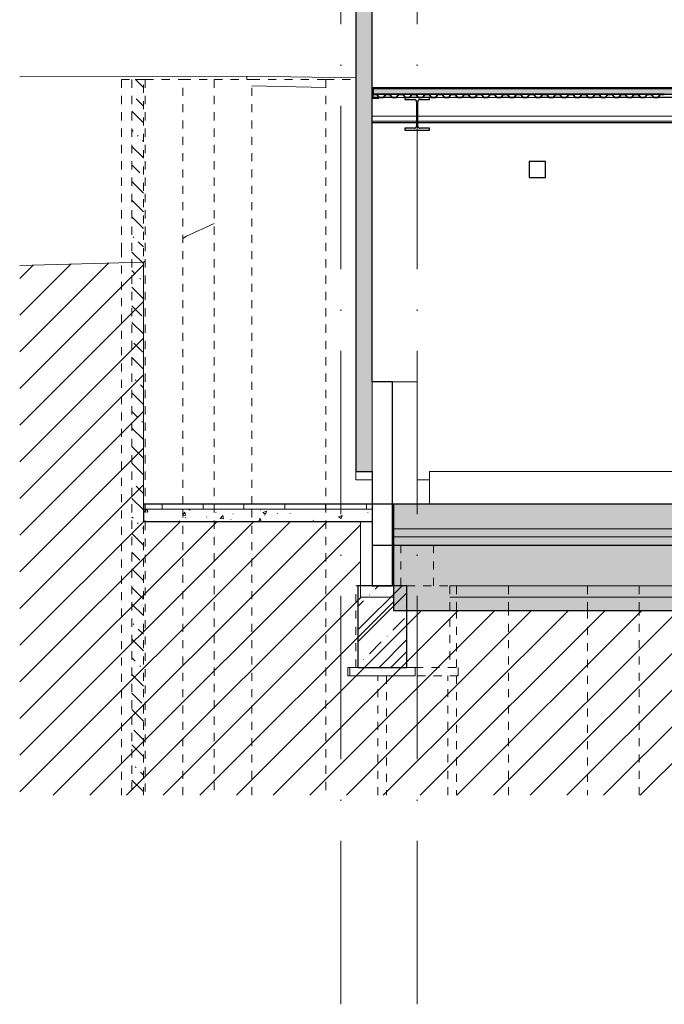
# Model space of a CAD drawing. Header units: millimetres. Extents: x 200776 to 378340, y -23587 to 19113.
# Tile 1 of 61: x 200776 to 208664, y -6123 to 5933. Entities that reach past the tile are written whole.
import ezdxf

# ---------------------------------------------------------------- set-up
doc = ezdxf.new("R2010")
doc.units = ezdxf.units.MM
for name, pattern in [('A_CARA_02_Čárkovaná', [200, 100, -100]), ('Čerchovaná 20mm', [3000, 2000, -500, 0, -500]), ('Čerchovaná 3mm', [500, 300, -100, 0, -100])]:
    doc.linetypes.add(name, pattern=pattern)
for name, color, linetype, lineweight in [('CA_NEVHRA1', 3, 'Čerchovaná 3mm', 13), ('CA_OSY', 5, 'Continuous', 9), ('CA_PODLAHA', 1, 'Continuous', 25), ('CA_PODLAHA25', 7, 'Continuous', 13), ('CA_POHHRA18', 9, 'Continuous', 9), ('CA_POHHRA25', 7, 'Continuous', 13), ('CA_REZY', 1, 'Continuous', 25), ('CA_SRAFY', 9, 'Continuous', 25), ('CA_ZAKLADY25', 7, 'Continuous', 13), ('CA_ZAKLADY5', 1, 'Continuous', 25), ('CA_ZARIZPRED', 8, 'Continuous', 13), ('Terénní útvar', 55, 'Continuous', 13), ('Vzor v řezu', 55, 'Continuous', 9)]:
    doc.layers.add(name, color=color, linetype=linetype, lineweight=lineweight)
pattern_1 = [(50, (248519.7, 1115), (728.7365, -63.756), [76.2, -838.2]), (355, (248519.7, 1115), (-140.972, 764.228), [60.96, -670.56]), (100.451, (248580.4, 1109.7), (587.77, 700.467), [64.76, -712.36]), (46.184, (248519.7, 1318.2), (1084.316, -168.171), [114.3, -1257.3]), (96.636, (248610.1, 1304.2), (949.61, 989.71), [97.14, -1068.54]), (351.184, (248519.7, 1318.2), (949.62, 989.7), [91.44, -1005.84]), (21, (248621.3, 1267.4), (606.458, -409.0606), [76.2, -838.2]), (326, (248621.3, 1267.4), (247.208, 736.753), [60.96, -670.56]), (71.451, (248671.84, 1233.3), (853.668, 327.685), [64.76, -712.36]), (37.5, (248519.7, 1115), (12.3547, 338.2201), [33.528, -628.904, 33.528, -647.192, -673.1]), (37.5, (248519.7, 1115), (12.3547, 338.2201), [-1343.152, 33.528, -639.572]), (7.5, (248519.7, 1115), (267.279, 400.722), [33.528, -354.584, 33.528, -613.664, -256.54]), (7.5, (248519.7, 1115), (267.279, 400.722), [-1035.304, 33.528, -223.012]), (327.5, (248293.13, 1115), (542.3633, -22.9153), [33.528, -220.472, 33.528, -1810.512]), (327.5, (248293.13, 1115), (542.3633, -22.9153), [-287.528, -758.952, 33.528, -1018.032]), (317.5, (248191.53, 1115), (592.517, 101.707), [33.528, -296.672, 33.528, -492.76, -746.76]), (317.5, (248191.53, 1115), (592.517, 101.707), [-856.488, 33.528, -713.232])]
pattern_2 = [(45, (248519.7, 1115), (-359.21, 359.21), []), (45, (248663.4, 1115), (-359.21, 359.21), []), (45, (248950.75, 1115), (-215.526, 502.8943), [203.2, -101.6, 3.353, -98.247])]

# ---------------------------------------------------------------- blocks, each defined once
blk = doc.blocks.new('ocelová kce final - 11542_003_OK-HALA_TaO-2_ET_AciS_2025-05-29_upr_dwg-2597525-Řez 1 - vestavek V9')
at = {"layer": 'CA_REZY'}
for p, q in [((205090, 5100), (205090, 4980)), ((205100, 5100), (205090, 5100)), ((246896, 5100), (205100, 5100)), ((205100, 5100), (205100, 5019)), ((205100, 4980), (205100, 5100)), ((205090, 4980), (205100, 4980)), ((205170, 4980), (205090, 4980)), ((205090, 4980), (205090, 4970)), ((205090, 4970), (205170, 4970)), ((205100, 5019), (246896, 5019)), ((205100, 5019), (205100, 5018)), ((205144, 5019), (205100, 5019)), ((205100, 5018), (205144, 5018)), ((205256, 5019), (205144, 5019)), ((205146, 5017), (205173, 4982)), ((205147, 5017), (205174, 4982)), ((205174, 4982), (205147, 5017)), ((205170, 4970), (205170, 4980)), ((205176, 4981), (205224, 4981)), ((205224, 4981), (205176, 4981)), ((205176, 4980), (205224, 4980)), ((205226, 4982), (205253, 5017)), ((205253, 5017), (205226, 4982)), ((205227, 4982), (205254, 5017)), ((205304, 5019), (205256, 5019)), ((205256, 5018), (205304, 5018)), ((205416, 5019), (205304, 5019)), ((205306, 5017), (205333, 4982)), ((205307, 5017), (205334, 4982)), ((205334, 4982), (205307, 5017)), ((205336, 4981), (205384, 4981)), ((205384, 4981), (205336, 4981)), ((205336, 4980), (205384, 4980)), ((205386, 4982), (205413, 5017)), ((205413, 5017), (205386, 4982)), ((205387, 4982), (205414, 5017)), ((205464, 5019), (205416, 5019)), ((205416, 5018), (205464, 5018)), ((205576, 5019), (205464, 5019)), ((205466, 5017), (205493, 4982)), ((205467, 5017), (205494, 4982)), ((205494, 4982), (205467, 5017)), ((205790, 4980), (205490, 4980)), ((205490, 4980), (205490, 4956)), ((205490, 4956), (205606, 4956)), ((205496, 4981), (205544, 4981)), ((205544, 4981), (205496, 4981)), ((205496, 4980), (205544, 4980)), ((205546, 4982), (205573, 5017)), ((205573, 5017), (205546, 4982)), ((205547, 4982), (205574, 5017)), ((205624, 5019), (205576, 5019)), ((205576, 5018), (205624, 5018)), ((205736, 5019), (205624, 5019)), ((205626, 5017), (205653, 4982)), ((205627, 5017), (205654, 4982)), ((205654, 4982), (205627, 5017)), ((205656, 4981), (205704, 4981)), ((205704, 4981), (205656, 4981)), ((205656, 4980), (205704, 4980)), ((205674, 4956), (205790, 4956)), ((205706, 4982), (205733, 5017)), ((205733, 5017), (205706, 4982)), ((205707, 4982), (205734, 5017)), ((205784, 5019), (205736, 5019)), ((205736, 5018), (205784, 5018)), ((205896, 5019), (205784, 5019)), ((205786, 5017), (205813, 4982)), ((205787, 5017), (205814, 4982)), ((205814, 4982), (205787, 5017)), ((205790, 4956), (205790, 4980)), ((205816, 4981), (205864, 4981)), ((205864, 4981), (205816, 4981)), ((205816, 4980), (205864, 4980)), ((205866, 4982), (205893, 5017)), ((205893, 5017), (205866, 4982)), ((205867, 4982), (205894, 5017)), ((205944, 5019), (205896, 5019)), ((205896, 5018), (205944, 5018)), ((206056, 5019), (205944, 5019)), ((205946, 5017), (205973, 4982)), ((205947, 5017), (205974, 4982)), ((205974, 4982), (205947, 5017)), ((205976, 4981), (206024, 4981)), ((206024, 4981), (205976, 4981)), ((205976, 4980), (206024, 4980)), ((206026, 4982), (206053, 5017)), ((206053, 5017), (206026, 4982)), ((206027, 4982), (206054, 5017)), ((206100, 5019), (206056, 5019)), ((206056, 5018), (206100, 5018)), ((206104, 5019), (206060, 5019)), ((206060, 5019), (206060, 5018)), ((206060, 5018), (206104, 5018)), ((206100, 5018), (206100, 5019)), ((206216, 5019), (206104, 5019)), ((206106, 5017), (206133, 4982)), ((206107, 5017), (206134, 4982)), ((206134, 4982), (206107, 5017)), ((206136, 4981), (206184, 4981)), ((206184, 4981), (206136, 4981)), ((206136, 4980), (206184, 4980)), ((206186, 4982), (206213, 5017)), ((206213, 5017), (206186, 4982)), ((206187, 4982), (206214, 5017)), ((206264, 5019), (206216, 5019)), ((206216, 5018), (206264, 5018)), ((206376, 5019), (206264, 5019)), ((206266, 5017), (206293, 4982)), ((206267, 5017), (206294, 4982)), ((206294, 4982), (206267, 5017)), ((206296, 4981), (206344, 4981)), ((206344, 4981), (206296, 4981)), ((206296, 4980), (206344, 4980)), ((206346, 4982), (206373, 5017)), ((206373, 5017), (206346, 4982)), ((206347, 4982), (206374, 5017)), ((206424, 5019), (206376, 5019)), ((206376, 5018), (206424, 5018)), ((206536, 5019), (206424, 5019)), ((206426, 5017), (206453, 4982)), ((206427, 5017), (206454, 4982)), ((206454, 4982), (206427, 5017)), ((206456, 4981), (206504, 4981)), ((206504, 4981), (206456, 4981)), ((206456, 4980), (206504, 4980)), ((206506, 4982), (206533, 5017)), ((206533, 5017), (206506, 4982)), ((206507, 4982), (206534, 5017)), ((206584, 5019), (206536, 5019)), ((206536, 5018), (206584, 5018)), ((206696, 5019), (206584, 5019)), ((206586, 5017), (206613, 4982)), ((206587, 5017), (206614, 4982)), ((206614, 4982), (206587, 5017)), ((206616, 4981), (206664, 4981)), ((206664, 4981), (206616, 4981)), ((206616, 4980), (206664, 4980)), ((206666, 4982), (206693, 5017)), ((206693, 5017), (206666, 4982)), ((206667, 4982), (206694, 5017)), ((206744, 5019), (206696, 5019)), ((206696, 5018), (206744, 5018)), ((206856, 5019), (206744, 5019)), ((206746, 5017), (206773, 4982)), ((206747, 5017), (206774, 4982)), ((206774, 4982), (206747, 5017)), ((206776, 4981), (206824, 4981)), ((206824, 4981), (206776, 4981)), ((206776, 4980), (206824, 4980)), ((206826, 4982), (206853, 5017)), ((206853, 5017), (206826, 4982)), ((206827, 4982), (206854, 5017)), ((206904, 5019), (206856, 5019)), ((206856, 5018), (206904, 5018)), ((207016, 5019), (206904, 5019)), ((206906, 5017), (206933, 4982)), ((206907, 5017), (206934, 4982)), ((206934, 4982), (206907, 5017)), ((206936, 4981), (206984, 4981)), ((206984, 4981), (206936, 4981)), ((206936, 4980), (206984, 4980)), ((206986, 4982), (207013, 5017)), ((207013, 5017), (206986, 4982)), ((206987, 4982), (207014, 5017)), ((207060, 5019), (207016, 5019)), ((207016, 5018), (207060, 5018)), ((207064, 5019), (207020, 5019)), ((207020, 5019), (207020, 5018)), ((207020, 5018), (207064, 5018)), ((207060, 5018), (207060, 5019)), ((207176, 5019), (207064, 5019)), ((207066, 5017), (207093, 4982)), ((207067, 5017), (207094, 4982)), ((207094, 4982), (207067, 5017)), ((207096, 4981), (207144, 4981)), ((207144, 4981), (207096, 4981)), ((207096, 4980), (207144, 4980)), ((207146, 4982), (207173, 5017)), ((207173, 5017), (207146, 4982)), ((207147, 4982), (207174, 5017)), ((207224, 5019), (207176, 5019)), ((207176, 5018), (207224, 5018)), ((207336, 5019), (207224, 5019)), ((207226, 5017), (207253, 4982)), ((207227, 5017), (207254, 4982)), ((207254, 4982), (207227, 5017)), ((207256, 4981), (207304, 4981)), ((207304, 4981), (207256, 4981)), ((207256, 4980), (207304, 4980)), ((207306, 4982), (207333, 5017)), ((207333, 5017), (207306, 4982)), ((207307, 4982), (207334, 5017)), ((207384, 5019), (207336, 5019)), ((207336, 5018), (207384, 5018)), ((207496, 5019), (207384, 5019)), ((207386, 5017), (207413, 4982)), ((207387, 5017), (207414, 4982)), ((207414, 4982), (207387, 5017)), ((207416, 4981), (207464, 4981)), ((207464, 4981), (207416, 4981)), ((207416, 4980), (207464, 4980)), ((207466, 4982), (207493, 5017)), ((207493, 5017), (207466, 4982)), ((207467, 4982), (207494, 5017)), ((207544, 5019), (207496, 5019)), ((207496, 5018), (207544, 5018)), ((207656, 5019), (207544, 5019)), ((207546, 5017), (207573, 4982)), ((207547, 5017), (207574, 4982)), ((207574, 4982), (207547, 5017)), ((207576, 4981), (207624, 4981)), ((207624, 4981), (207576, 4981)), ((207576, 4980), (207624, 4980)), ((207626, 4982), (207653, 5017)), ((207653, 5017), (207626, 4982)), ((207627, 4982), (207654, 5017)), ((207704, 5019), (207656, 5019)), ((207656, 5018), (207704, 5018)), ((207816, 5019), (207704, 5019)), ((207706, 5017), (207733, 4982)), ((207707, 5017), (207734, 4982)), ((207734, 4982), (207707, 5017)), ((207736, 4981), (207784, 4981)), ((207784, 4981), (207736, 4981)), ((207736, 4980), (207784, 4980)), ((207786, 4982), (207813, 5017)), ((207813, 5017), (207786, 4982)), ((207787, 4982), (207814, 5017)), ((207864, 5019), (207816, 5019)), ((207816, 5018), (207864, 5018)), ((207976, 5019), (207864, 5019)), ((207866, 5017), (207893, 4982)), ((207867, 5017), (207894, 4982)), ((207894, 4982), (207867, 5017)), ((207896, 4981), (207944, 4981)), ((207944, 4981), (207896, 4981)), ((207896, 4980), (207944, 4980)), ((207946, 4982), (207973, 5017)), ((207973, 5017), (207946, 4982)), ((207947, 4982), (207974, 5017)), ((208020, 5019), (207976, 5019)), ((207976, 5018), (208020, 5018)), ((208024, 5019), (207980, 5019)), ((207980, 5019), (207980, 5018)), ((207980, 5018), (208024, 5018)), ((208020, 5018), (208020, 5019)), ((208136, 5019), (208024, 5019)), ((208026, 5017), (208053, 4982)), ((208027, 5017), (208054, 4982)), ((208054, 4982), (208027, 5017)), ((208056, 4981), (208104, 4981)), ((208104, 4981), (208056, 4981)), ((208056, 4980), (208104, 4980)), ((208106, 4982), (208133, 5017)), ((208133, 5017), (208106, 4982)), ((208107, 4982), (208134, 5017)), ((208184, 5019), (208136, 5019)), ((208136, 5018), (208184, 5018)), ((208296, 5019), (208184, 5019)), ((208186, 5017), (208213, 4982)), ((208187, 5017), (208214, 4982)), ((208214, 4982), (208187, 5017)), ((208216, 4981), (208264, 4981)), ((208264, 4981), (208216, 4981)), ((208216, 4980), (208264, 4980)), ((208266, 4982), (208293, 5017)), ((208293, 5017), (208266, 4982)), ((208267, 4982), (208294, 5017)), ((208344, 5019), (208296, 5019)), ((208296, 5018), (208344, 5018)), ((208456, 5019), (208344, 5019)), ((208346, 5017), (208373, 4982)), ((208347, 5017), (208374, 4982)), ((208374, 4982), (208347, 5017)), ((208376, 4981), (208424, 4981)), ((208424, 4981), (208376, 4981)), ((208376, 4980), (208424, 4980)), ((208426, 4982), (208453, 5017)), ((208453, 5017), (208426, 4982)), ((208427, 4982), (208454, 5017)), ((208504, 5019), (208456, 5019)), ((208456, 5018), (208504, 5018)), ((208616, 5019), (208504, 5019)), ((208506, 5017), (208533, 4982)), ((208507, 5017), (208534, 4982)), ((208534, 4982), (208507, 5017)), ((208536, 4981), (208584, 4981)), ((208584, 4981), (208536, 4981)), ((208536, 4980), (208584, 4980)), ((208586, 4982), (208613, 5017)), ((208613, 5017), (208586, 4982)), ((208587, 4982), (208614, 5017)), ((208664, 5019), (208616, 5019)), ((208616, 5018), (208664, 5018)), ((205633, 4929), (205633, 4631)), ((205647, 4631), (205647, 4929)), ((205606, 4604), (205490, 4604)), ((205490, 4604), (205490, 4580)), ((205790, 4604), (205674, 4604)), ((205790, 4580), (205790, 4604)), ((205490, 4580), (205790, 4580)), ((207210, 4195), (207010, 4195)), ((207010, 4195), (207010, 4000)), ((207210, 4000), (207210, 4195)), ((207010, 4000), (207210, 4000)), ((289420, 0), (205090, 0)), ((205090, 0), (205090, -500)), ((205090, -500), (289420, -500))]:
    blk.add_line(p, q, dxfattribs=at)
for centre, radius, start, end in [((205144, 5015), 4.04, 36.3453, 88.7247), ((205144, 5015), 4.04, 36.3452, 90), ((205144, 5015), 2.96, 36.1815, 90), ((205176, 4984), 4.04, 216.3452, 270), ((205176, 4984), 3.09, 217.3274, 268.8539), ((205176, 4984), 2.96, 216.1815, 270), ((205224, 4984), 2.96, 270, 323.8187), ((205224, 4984), 4.04, 270, 323.6548), ((205224, 4984), 2.96, 270, 323.8185), ((205256, 5015), 4.18, 91.5924, 142.6726), ((205256, 5015), 4.04, 90, 143.6548), ((205256, 5015), 2.96, 90, 143.8185), ((205304, 5015), 4.04, 36.3453, 88.7247), ((205304, 5015), 4.04, 36.3452, 90), ((205304, 5015), 2.96, 36.1815, 90), ((205336, 4984), 4.04, 216.3452, 270), ((205336, 4984), 3.09, 217.3274, 268.8539), ((205336, 4984), 2.96, 216.1815, 270), ((205384, 4984), 2.96, 270, 323.8187), ((205384, 4984), 4.04, 270, 323.6548), ((205384, 4984), 2.96, 270, 323.8185), ((205416, 5015), 4.18, 91.5924, 142.6726), ((205416, 5015), 4.04, 90, 143.6548), ((205416, 5015), 2.96, 90, 143.8185), ((205464, 5015), 4.04, 36.3453, 88.7247), ((205464, 5015), 4.04, 36.3452, 90), ((205464, 5015), 2.96, 36.1815, 90), ((205496, 4984), 4.04, 216.3452, 270), ((205496, 4984), 3.09, 217.3274, 268.8539), ((205496, 4984), 2.96, 216.1815, 270), ((205544, 4984), 2.96, 270, 323.8187), ((205544, 4984), 4.04, 270, 323.6548), ((205544, 4984), 2.96, 270, 323.8185), ((205576, 5015), 4.18, 91.5924, 142.6726), ((205576, 5015), 4.04, 90, 143.6548), ((205576, 5015), 2.96, 90, 143.8185), ((205606, 4929), 27, 0, 90), ((205624, 5015), 4.04, 36.3453, 88.7247), ((205624, 5015), 4.04, 36.3452, 90), ((205624, 5015), 2.96, 36.1815, 90), ((205674, 4929), 27, 90, 180), ((205656, 4984), 4.04, 216.3452, 270), ((205656, 4984), 3.09, 217.3275, 268.8539), ((205656, 4984), 2.96, 216.1815, 270), ((205704, 4984), 2.96, 270, 323.8187), ((205704, 4984), 4.04, 270, 323.6548), ((205704, 4984), 2.96, 270, 323.8185), ((205736, 5015), 4.18, 91.5924, 142.6726), ((205736, 5015), 4.04, 90, 143.6548), ((205736, 5015), 2.96, 90, 143.8185), ((205784, 5015), 4.04, 36.3453, 88.7247), ((205784, 5015), 4.04, 36.3452, 90), ((205784, 5015), 2.96, 36.1815, 90), ((205816, 4984), 4.04, 216.3452, 270), ((205816, 4984), 3.09, 217.3274, 268.8539), ((205816, 4984), 2.96, 216.1815, 270), ((205864, 4984), 2.96, 270, 323.8187), ((205864, 4984), 4.04, 270, 323.6548), ((205864, 4984), 2.96, 270, 323.8185), ((205896, 5015), 4.18, 91.5924, 142.6726), ((205896, 5015), 4.04, 90, 143.6548), ((205896, 5015), 2.96, 90, 143.8185), ((205944, 5015), 4.04, 36.3453, 88.7247), ((205944, 5015), 4.04, 36.3452, 90), ((205944, 5015), 2.96, 36.1815, 90), ((205976, 4984), 4.04, 216.3452, 270), ((205976, 4984), 3.09, 217.3274, 268.8539), ((205976, 4984), 2.96, 216.1815, 270), ((206024, 4984), 2.96, 270, 323.8187), ((206024, 4984), 4.04, 270, 323.6548), ((206024, 4984), 2.96, 270, 323.8185), ((206056, 5015), 4.18, 91.5924, 142.6726), ((206056, 5015), 4.04, 90, 143.6548), ((206056, 5015), 2.96, 90, 143.8185), ((206104, 5015), 4.04, 36.3453, 88.7247), ((206104, 5015), 4.04, 36.3452, 90), ((206104, 5015), 2.96, 36.1815, 90), ((206136, 4984), 4.04, 216.3452, 270), ((206136, 4984), 3.09, 217.3275, 268.8539), ((206136, 4984), 2.96, 216.1815, 270), ((206184, 4984), 2.96, 270, 323.8187), ((206184, 4984), 2.96, 270, 323.8185), ((206184, 4984), 4.04, 270, 323.6548), ((206216, 5015), 4.18, 91.5924, 142.6726), ((206216, 5015), 4.04, 90, 143.6548), ((206216, 5015), 2.96, 90, 143.8185), ((206264, 5015), 4.04, 36.3453, 88.7247), ((206264, 5015), 4.04, 36.3452, 90), ((206264, 5015), 2.96, 36.1815, 90), ((206296, 4984), 4.04, 216.3452, 270), ((206296, 4984), 3.09, 217.3275, 268.8539), ((206296, 4984), 2.96, 216.1815, 270), ((206344, 4984), 2.96, 270, 323.8187), ((206344, 4984), 2.96, 270, 323.8185), ((206344, 4984), 4.04, 270, 323.6548), ((206376, 5015), 4.18, 91.5924, 142.6726), ((206376, 5015), 4.04, 90, 143.6548), ((206376, 5015), 2.96, 90, 143.8185), ((206424, 5015), 4.04, 36.3453, 88.7247), ((206424, 5015), 4.04, 36.3452, 90), ((206424, 5015), 2.96, 36.1815, 90), ((206456, 4984), 4.04, 216.3452, 270), ((206456, 4984), 3.09, 217.3275, 268.8539), ((206456, 4984), 2.96, 216.1815, 270), ((206504, 4984), 2.96, 270, 323.8187), ((206504, 4984), 2.96, 270, 323.8185), ((206504, 4984), 4.04, 270, 323.6548), ((206536, 5015), 4.18, 91.5924, 142.6726), ((206536, 5015), 4.04, 90, 143.6548), ((206536, 5015), 2.96, 90, 143.8185), ((206584, 5015), 4.04, 36.3453, 88.7247), ((206584, 5015), 4.04, 36.3452, 90), ((206584, 5015), 2.96, 36.1815, 90), ((206616, 4984), 4.04, 216.3452, 270), ((206616, 4984), 3.09, 217.3275, 268.8539), ((206616, 4984), 2.96, 216.1815, 270), ((206664, 4984), 2.96, 270, 323.8187), ((206664, 4984), 2.96, 270, 323.8185), ((206664, 4984), 4.04, 270, 323.6548), ((206696, 5015), 4.18, 91.5924, 142.6726), ((206696, 5015), 4.04, 90, 143.6548), ((206696, 5015), 2.96, 90, 143.8185), ((206744, 5015), 4.04, 36.3453, 88.7247), ((206744, 5015), 4.04, 36.3452, 90), ((206744, 5015), 2.96, 36.1815, 90), ((206776, 4984), 4.04, 216.3452, 270), ((206776, 4984), 3.09, 217.3274, 268.8539), ((206776, 4984), 2.96, 216.1815, 270), ((206824, 4984), 2.96, 270, 323.8187), ((206824, 4984), 2.96, 270, 323.8185), ((206824, 4984), 4.04, 270, 323.6548), ((206856, 5015), 4.18, 91.5924, 142.6726), ((206856, 5015), 4.04, 90, 143.6548), ((206856, 5015), 2.96, 90, 143.8185), ((206904, 5015), 4.04, 36.3453, 88.7247), ((206904, 5015), 4.04, 36.3452, 90), ((206904, 5015), 2.96, 36.1815, 90), ((206936, 4984), 4.04, 216.3452, 270), ((206936, 4984), 3.09, 217.3274, 268.8539), ((206936, 4984), 2.96, 216.1815, 270), ((206984, 4984), 2.96, 270, 323.8187), ((206984, 4984), 2.96, 270, 323.8185), ((206984, 4984), 4.04, 270, 323.6548), ((207016, 5015), 4.18, 91.5924, 142.6725), ((207016, 5015), 4.04, 90, 143.6548), ((207016, 5015), 2.96, 90, 143.8185), ((207064, 5015), 4.04, 36.3453, 88.7247), ((207064, 5015), 4.04, 36.3452, 90), ((207064, 5015), 2.96, 36.1815, 90), ((207096, 4984), 4.04, 216.3452, 270), ((207096, 4984), 3.09, 217.3274, 268.8539), ((207096, 4984), 2.96, 216.1815, 270), ((207144, 4984), 2.96, 270, 323.8187), ((207144, 4984), 2.96, 270, 323.8185), ((207144, 4984), 4.04, 270, 323.6548), ((207176, 5015), 4.18, 91.5924, 142.6725), ((207176, 5015), 4.04, 90, 143.6548), ((207176, 5015), 2.96, 90, 143.8185), ((207224, 5015), 4.04, 36.3453, 88.7247), ((207224, 5015), 4.04, 36.3452, 90), ((207224, 5015), 2.96, 36.1815, 90), ((207256, 4984), 4.04, 216.3452, 270), ((207256, 4984), 3.09, 217.3275, 268.8539), ((207256, 4984), 2.96, 216.1815, 270), ((207304, 4984), 2.96, 270, 323.8187), ((207304, 4984), 2.96, 270, 323.8185), ((207304, 4984), 4.04, 270, 323.6548), ((207336, 5015), 4.18, 91.5924, 142.6726), ((207336, 5015), 4.04, 90, 143.6548), ((207336, 5015), 2.96, 90, 143.8185), ((207384, 5015), 4.04, 36.3453, 88.7247), ((207384, 5015), 4.04, 36.3452, 90), ((207384, 5015), 2.96, 36.1815, 90), ((207416, 4984), 4.04, 216.3452, 270), ((207416, 4984), 3.09, 217.3274, 268.8539), ((207416, 4984), 2.96, 216.1815, 270), ((207464, 4984), 2.96, 270, 323.8187), ((207464, 4984), 2.96, 270, 323.8185), ((207464, 4984), 4.04, 270, 323.6548), ((207496, 5015), 4.18, 91.5924, 142.6726), ((207496, 5015), 4.04, 90, 143.6548), ((207496, 5015), 2.96, 90, 143.8185), ((207544, 5015), 4.04, 36.3453, 88.7247), ((207544, 5015), 4.04, 36.3452, 90), ((207544, 5015), 2.96, 36.1815, 90), ((207576, 4984), 4.04, 216.3452, 270), ((207576, 4984), 3.09, 217.3274, 268.8539), ((207576, 4984), 2.96, 216.1815, 270), ((207624, 4984), 2.96, 270, 323.8187), ((207624, 4984), 2.96, 270, 323.8185), ((207624, 4984), 4.04, 270, 323.6548), ((207656, 5015), 4.18, 91.5924, 142.6726), ((207656, 5015), 4.04, 90, 143.6548), ((207656, 5015), 2.96, 90, 143.8185), ((207704, 5015), 4.04, 36.3453, 88.7247), ((207704, 5015), 4.04, 36.3452, 90), ((207704, 5015), 2.96, 36.1815, 90), ((207736, 4984), 4.04, 216.3452, 270), ((207736, 4984), 3.09, 217.3274, 268.8539), ((207736, 4984), 2.96, 216.1815, 270), ((207784, 4984), 2.96, 270, 323.8187), ((207784, 4984), 2.96, 270, 323.8185), ((207784, 4984), 4.04, 270, 323.6548), ((207816, 5015), 4.18, 91.5924, 142.6726), ((207816, 5015), 4.04, 90, 143.6548), ((207816, 5015), 2.96, 90, 143.8185), ((207864, 5015), 4.04, 36.3453, 88.7247), ((207864, 5015), 4.04, 36.3452, 90), ((207864, 5015), 2.96, 36.1815, 90), ((207896, 4984), 4.04, 216.3452, 270), ((207896, 4984), 3.09, 217.3275, 268.8539), ((207896, 4984), 2.96, 216.1815, 270), ((207944, 4984), 2.96, 270, 323.8187), ((207944, 4984), 2.96, 270, 323.8185), ((207944, 4984), 4.04, 270, 323.6548), ((207976, 5015), 4.18, 91.5924, 142.6726), ((207976, 5015), 4.04, 90, 143.6548), ((207976, 5015), 2.96, 90, 143.8185), ((208024, 5015), 4.04, 36.3453, 88.7247), ((208024, 5015), 4.04, 36.3452, 90), ((208024, 5015), 2.96, 36.1815, 90), ((208056, 4984), 4.04, 216.3452, 270), ((208056, 4984), 3.09, 217.3274, 268.8539), ((208056, 4984), 2.96, 216.1815, 270), ((208104, 4984), 2.96, 270, 323.8187), ((208104, 4984), 2.96, 270, 323.8185), ((208104, 4984), 4.04, 270, 323.6548), ((208136, 5015), 4.18, 91.5924, 142.6726), ((208136, 5015), 4.04, 90, 143.6548), ((208136, 5015), 2.96, 90, 143.8185), ((208184, 5015), 4.04, 36.3453, 88.7247), ((208184, 5015), 4.04, 36.3452, 90), ((208184, 5015), 2.96, 36.1815, 90), ((208216, 4984), 4.04, 216.3452, 270), ((208216, 4984), 3.09, 217.3274, 268.8539), ((208216, 4984), 2.96, 216.1815, 270), ((208264, 4984), 2.96, 270, 323.8187), ((208264, 4984), 2.96, 270, 323.8185), ((208264, 4984), 4.04, 270, 323.6548), ((208296, 5015), 4.18, 91.5924, 142.6726), ((208296, 5015), 4.04, 90, 143.6548), ((208296, 5015), 2.96, 90, 143.8185), ((208344, 5015), 4.04, 36.3453, 88.7247), ((208344, 5015), 4.04, 36.3452, 90), ((208344, 5015), 2.96, 36.1815, 90), ((208376, 4984), 4.04, 216.3452, 270), ((208376, 4984), 3.09, 217.3275, 268.8539), ((208376, 4984), 2.96, 216.1815, 270), ((208424, 4984), 2.96, 270, 323.8187), ((208424, 4984), 2.96, 270, 323.8185), ((208424, 4984), 4.04, 270, 323.6548), ((208456, 5015), 4.18, 91.5924, 142.6726), ((208456, 5015), 4.04, 90, 143.6548), ((208456, 5015), 2.96, 90, 143.8185), ((208504, 5015), 4.04, 36.3453, 88.7247), ((208504, 5015), 4.04, 36.3452, 90), ((208504, 5015), 2.96, 36.1815, 90), ((208536, 4984), 4.04, 216.3452, 270), ((208536, 4984), 3.09, 217.3275, 268.8539), ((208536, 4984), 2.96, 216.1815, 270), ((208584, 4984), 2.96, 270, 323.8187), ((208584, 4984), 2.96, 270, 323.8185), ((208584, 4984), 4.04, 270, 323.6548), ((208616, 5015), 4.18, 91.5924, 142.6726), ((208616, 5015), 4.04, 90, 143.6548), ((208616, 5015), 2.96, 90, 143.8185), ((208664, 5015), 2.96, 36.1815, 90), ((205606, 4631), 27, 270, 0), ((205674, 4631), 27, 180, 270)]:
    blk.add_arc(centre, radius, start, end, dxfattribs=at)
blk = doc.blocks.new('ocelová kce final - ocelová kce final-2597615-Řez 1 - vestavek V9')
blk.add_blockref('ocelová kce final - 11542_003_OK-HALA_TaO-2_ET_AciS_2025-05-29_upr_dwg-2597525-Řez 1 - vestavek V9', (0, 0))

msp = doc.modelspace()

# ---------------------------------------------------------------- hatches: boundary and pattern name
at = {"layer": 'CA_POHHRA25', "lineweight": 9}
h = msp.add_hatch(dxfattribs=at)
h.set_pattern_fill('FP_13', color=256, style=0, pattern_type=2)
h.set_pattern_definition(pattern_2)
h.paths.add_polyline_path([(205110.9, -2000), (205515, -2000), (205515, -1000), (204915, -1000), (204915, -2000)])
at = {"layer": 'CA_SRAFY', "lineweight": 9}
h = msp.add_hatch(dxfattribs=at)
h.set_pattern_fill('FP_1', color=256, angle=-203.578, style=0, pattern_type=2)
h.set_pattern_definition([(336.422, (204894.906, 7249.858), (97.17559, 5e-05), [16.779, -8.852, 44.162, -8.852, -27.382]), (336.422, (204894.906, 7249.858), (97.17559, 5e-05), [-78.645, 16.779, -10.603]), (23.578, (204894.906, 7275.304), (-0.0001, 42.41054), [16.779, -8.852, 44.162, -8.852, -27.382]), (23.578, (204894.906, 7275.304), (-0.0001, 42.41054), [-78.645, 16.779, -10.603]), (270, (204894.91, 7275.3), (97.175, 2e-12), [25.446, -16.964]), (270, (204982.36, 7254.1), (97.175, 2e-12), [25.446, -16.964]), (1e-12, (204910.285, 7282.016), (-8e-13, 42.411), [8.112, -89.063]), (1e-12, (204958.873, 7260.81), (-8e-13, 42.411), [8.112, -89.063]), (1e-12, (204910.285, 7243.146), (-8e-13, 42.411), [8.112, -89.063]), (1e-12, (204958.87, 7221.94), (-8e-13, 42.411), [8.112, -89.063])])
h.paths.add_polyline_path([(205090, 400), (205090, 14047.2), (204890, 14047.2), (204890, 400)])
h = msp.add_hatch(dxfattribs=at)
h.set_pattern_fill('FP_13', color=256, style=0, pattern_type=2)
h.set_pattern_definition(pattern_2)
h.paths.add_polyline_path([(236175.3, 5020), (246890, 5020), (246890, 5085), (205090, 5085), (205090, 5020), (235814, 5020)])
h.paths.add_polyline_path([(289420, 5020), (289420, 5085), (274055, 5085), (274055, 5020), (289273.6, 5020)])
h.paths.add_polyline_path([(273905, 5020), (273905, 5085), (265520, 5085), (265520, 5020), (273741.4, 5020)])
h = msp.add_hatch(dxfattribs=at)
h.set_pattern_fill('FP_9', color=256, style=0, pattern_type=2)
h.set_pattern_definition([(90, (248519.7, 1115), (-500, 3e-14), [])])
h.paths.add_polyline_path([(202289.9, -60), (205090, -60), (205090, 0), (202289.9, 0), (202289.9, -16.9)])
h = msp.add_hatch(dxfattribs=at)
h.set_pattern_fill('FP_8', color=256, style=0, pattern_type=2)
h.set_pattern_definition([(50, (248519.7, 1115), (462.7493, -40.4853), [48.387, -532.257]), (355, (248519.7, 1115), (-89.5164, 485.2835), [38.71, -425.806]), (100.451, (248558.26, 1111.64), (373.234, 444.7966), [41.123, -452.349]), (46.184, (248519.7, 1244.05), (688.54, -106.79), [72.581, -798.386]), (96.636, (248577.1, 1235.15), (603.003, 628.465), [61.684, -678.523]), (351.184, (248519.7, 1244.05), (603.008, 628.46), [58.064, -638.708]), (21, (248584.2, 1211.8), (385.102, -259.7546), [48.387, -532.257]), (326, (248584.2, 1211.8), (156.9773, 467.837), [38.71, -425.806]), (71.451, (248616.3, 1190.14), (542.0796, 208.0804), [41.123, -452.349]), (37.5, (248519.7, 1115.01), (7.8444, 214.76985), [3.353, -417.292, 3.353, -428.904, -427.418]), (37.5, (248519.7, 1115.01), (7.8444, 214.76985), [-852.902, 3.353, -424.066]), (7.5, (248519.7, 1115.01), (169.7214, 254.459), [3.353, -243.098, 3.353, -407.614, -162.903]), (7.5, (248519.7, 1115.01), (169.7214, 254.459), [-657.418, 3.353, -159.55]), (327.5, (248375.83, 1115.01), (344.3999, -14.5507), [3.353, -157.937, 3.353, -499.872, -667.741]), (327.5, (248375.83, 1115.01), (344.3999, -14.5507), [-664.515, 3.353, -664.388]), (317.5, (248311.3, 1115), (376.2476, 64.5833), [3.353, -206.324, 3.353, -330.84, -474.193]), (317.5, (248311.3, 1115), (376.2476, 64.5833), [-543.87, 3.353, -470.84])])
h.paths.add_polyline_path([(204749.7, -210), (205090, -210), (205090, -60), (202289.9, -60), (202289.9, -210), (204388.5, -210)])
h = msp.add_hatch(dxfattribs=at)
h.set_pattern_fill('FP_6', color=256, style=0, pattern_type=2)
h.set_pattern_definition([(45, (248519.7, 1115), (-269.4077, 269.4077), []), (45, (248789.1, 1115), (-269.4077, 269.4077), [190.5, -95.25])])
h.paths.add_polyline_path([(249178.9, -300), (289210, -300), (289210, 0), (205350, 0), (205350, -300), (248817.7, -300)])
h = msp.add_hatch(dxfattribs=at)
h.set_pattern_fill('FP_5', color=256, style=0, pattern_type=2)
h.set_pattern_definition(pattern_1)
h.paths.add_polyline_path([(205350, -400), (289210, -400), (289210, -300), (205350, -300), (205350, -312.5)])
h = msp.add_hatch(dxfattribs=at)
h.set_pattern_fill('FP_5', color=256, style=0, pattern_type=2)
h.set_pattern_definition(pattern_1)
h.paths.add_polyline_path([(248095.3, -1300), (289210, -1300), (289210, -400), (205350, -400), (205350, -1300), (247734.1, -1300)])
at = {"layer": 'CA_ZAKLADY25', "linetype": 'A_CARA_02_Čárkovaná', "lineweight": 9}
h = msp.add_hatch(dxfattribs=at)
h.set_pattern_fill('FP_16', color=256, style=0, pattern_type=2)
h.set_pattern_definition([(315, (248519.7, 1115), (215.5261, 215.5261), []), (315, (248519.7, 1318.2), (215.5261, 215.5261), [127, -76.2, 12.7, -76.2, -127]), (315, (248519.7, 1318.2), (215.5261, 215.5261), [-292.1, 127, 0])])
h.paths.add_polyline_path([(202289.9, -3564), (202289.9, 5200), (202148.4, 5200), (202148.4, -3564), (202221.2, -3564)])
at = {"layer": 'Vzor v řezu'}
h = msp.add_hatch(dxfattribs=at)
h.set_pattern_fill('FP_7', color=256, style=0, pattern_type=2)
h.set_pattern_definition([(45, (248519.7, 1115), (-224.5064, 224.5064), [])])
h.paths.add_polyline_path([(241593.5, -3564), (293247, -3564), (293247, -181.4), (290104.4, -185.2), (289580, -184.2), (289580, -1140), (289210, -1140), (289210, -1300), (205350, -1300), (205350, -1140), (204945, -1140), (204945, -210), (202289.9, -210), (202289.9, 2963), (200776.3, 2922), (200776.3, -3564), (241232.2, -3564)])

# ---------------------------------------------------------------- linework, layer by layer
at = {"layer": 'CA_NEVHRA1'}
msp.add_line((205090, 4984), (246890, 4984), dxfattribs=at)
at = {"layer": 'CA_OSY', "linetype": 'Čerchovaná 20mm'}
for p, q in [((204705, -6123.3), (204705, 17912.5)), ((205640, -6123.3), (205640, 17912.5))]:
    msp.add_line(p, q, dxfattribs=at)
at = {"layer": 'CA_PODLAHA'}
for p, q in [((273905, 5100), (205090, 5100)), ((205090, 4675), (246890, 4675)), ((205090, 0), (202289.9, 0)), ((202289.9, 0), (202289.9, -210)), ((289210, 0), (205350, 0)), ((205350, 0), (205350, -1300)), ((202289.9, -210), (205090, -210)), ((205350, -1300), (289210, -1300))]:
    msp.add_line(p, q, dxfattribs=at)
at = {"layer": 'CA_PODLAHA25'}
for p, q in [((246890, 5085), (205090, 5085)), ((246890, 5020), (205090, 5020)), ((246890, 4980), (205090, 4980)), ((246890, 4750), (205090, 4750)), ((246890, 4690), (205090, 4690)), ((205090, -60), (202289.9, -60)), ((205090, -210), (205090, 0)), ((289210, -300), (205350, -300)), ((289210, -400), (205350, -400))]:
    msp.add_line(p, q, dxfattribs=at)
at = {"layer": 'CA_POHHRA18'}
msp.add_line((205090, 5016), (246890, 5016), dxfattribs=at)
at = {"layer": 'CA_POHHRA25'}
for p, q in [((205090, 400), (205090, 1500)), ((205090, 1500), (205090, 400)), ((205340, 1500), (205640, 1500)), ((205640, 1500), (205640, 0)), ((204890, 400), (204890, 300)), ((205790, 0), (205790, 400)), ((205790, 400), (211490, 400)), ((204890, 300), (205090, 300)), ((205790, 300), (205640, 300)), ((205090, 0), (205090, -60)), ((205090, -60), (205090, -210)), ((211240, -1000), (206040, -1000))]:
    msp.add_line(p, q, dxfattribs=at)
at = {"layer": 'CA_REZY'}
for p, q in [((204890, 14464.4), (204890, 400)), ((205090, 1500), (205090, 14047.2)), ((205340, 1500), (205090, 1500)), ((205340, -1000), (205340, 1500)), ((204890, 400), (205090, 400)), ((205090, 400), (205090, 0)), ((205090, -210), (205090, -1000)), ((205515, -1000), (204915, -1000)), ((204915, -1000), (204915, -2000)), ((205090, -1000), (205340, -1000)), ((205515, -2000), (205515, -1000)), ((204915, -2000), (205515, -2000))]:
    msp.add_line(p, q, dxfattribs=at)
at = {"layer": 'CA_REZY', "lineweight": 9}
for p, q in [((205615, -2000), (204815, -2000)), ((204815, -2000), (204815, -2100)), ((205615, -2100), (205615, -2000)), ((204815, -2100), (205615, -2100))]:
    msp.add_line(p, q, dxfattribs=at)
at = {"layer": 'CA_ZAKLADY25', "linetype": 'A_CARA_02_Čárkovaná', "lineweight": 9}
for p, q in [((202021.3, 5200), (202021.3, 3123.8)), ((202021.3, 5200), (202147.8, 5200)), ((202289.9, 5200), (202313.4, 5200)), ((202313.4, 5200), (202771.3, 5200)), ((202313.4, 5200), (202313.4, 0)), ((202771.3, 0), (202771.3, 5200)), ((202771.3, 5200), (203157.2, 5200)), ((203157.2, 5200), (203615, 5200)), ((203157.2, 5200), (203157.2, 0)), ((203615, 0), (203615, 5200)), ((203615, 5200), (204523.1, 5200)), ((204523.1, 5200), (204890.1, 5200)), ((204523.1, 5200), (204523.1, 0)), ((202021.3, 3123.8), (202021.3, -3564)), ((202313.4, 0), (202313.4, -218.2)), ((202771.3, -3564), (202771.3, 0)), ((203157.2, 0), (203157.2, -3564)), ((203615, -3564), (203615, 0)), ((204523.1, 0), (204523.1, -3564)), ((202313.4, -218.4), (202313.4, -3564)), ((205440, -500), (205440, -1000)), ((205840, -500), (205840, -1000)), ((204890, -1000), (204915, -1000)), ((204890, -2000), (204890, -1000)), ((205515, -1000), (206040, -1000)), ((206040, -1000), (206040, -2000)), ((206123.1, -1000), (206123.1, -1300)), ((206757, -1300), (206757, -1000)), ((207723.1, -1000), (207723.1, -1300)), ((208357, -1300), (208357, -1000)), ((206123.1, -1300), (206123.1, -2000)), ((206757, -3564), (206757, -1300)), ((207723.1, -1300), (207723.1, -3564)), ((208357, -3564), (208357, -1300)), ((204790, -2000), (204815, -2000)), ((204790, -2100), (204790, -2000)), ((205615, -2000), (206140, -2000)), ((206140, -2000), (206140, -2100)), ((204815, -2100), (204790, -2100)), ((205157, -3564), (205157, -2100)), ((205265, -2100), (205265, -3564)), ((206140, -2100), (205615, -2100)), ((206015, -3564), (206015, -2100)), ((206123.1, -2100), (206123.1, -3564))]:
    msp.add_line(p, q, dxfattribs=at)
at = {"layer": 'CA_ZAKLADY5', "linetype": 'A_CARA_02_Čárkovaná', "lineweight": 9}
for p, q in [((202289.9, 5200), (202148.4, 5200)), ((202148.4, 5200), (202148.4, -3564)), ((202289.9, -3564), (202289.9, 5200))]:
    msp.add_line(p, q, dxfattribs=at)
at = {"layer": 'Terénní útvar', "color": 135}
for p, q in [((200776.3, 5236.5), (203554, 5240)), ((203554, 5240), (203554, 5200)), ((203554, 5240), (204890, 5221.8)), ((203615, 5124.9), (204523.1, 5104.1)), ((202817.1, 3281.2), (203156.8, 3437.9)), ((202771.3, 3253.5), (202817.1, 3281.2)), ((202289.9, 2963), (200776.3, 2922)), ((202289.9, 2963), (202313, 2977)), ((202289.9, 0), (202289.9, 2963)), ((204945, -210), (204945, -1140)), ((205350, -1140), (204945, -1140)), ((206040, -1140), (211240, -1140))]:
    msp.add_line(p, q, dxfattribs=at)

# ---------------------------------------------------------------- block references
at = {"layer": 'CA_ZARIZPRED'}
msp.add_blockref('ocelová kce final - ocelová kce final-2597615-Řez 1 - vestavek V9', (0, 0), dxfattribs=at)

doc.saveas('drawing.dxf')
